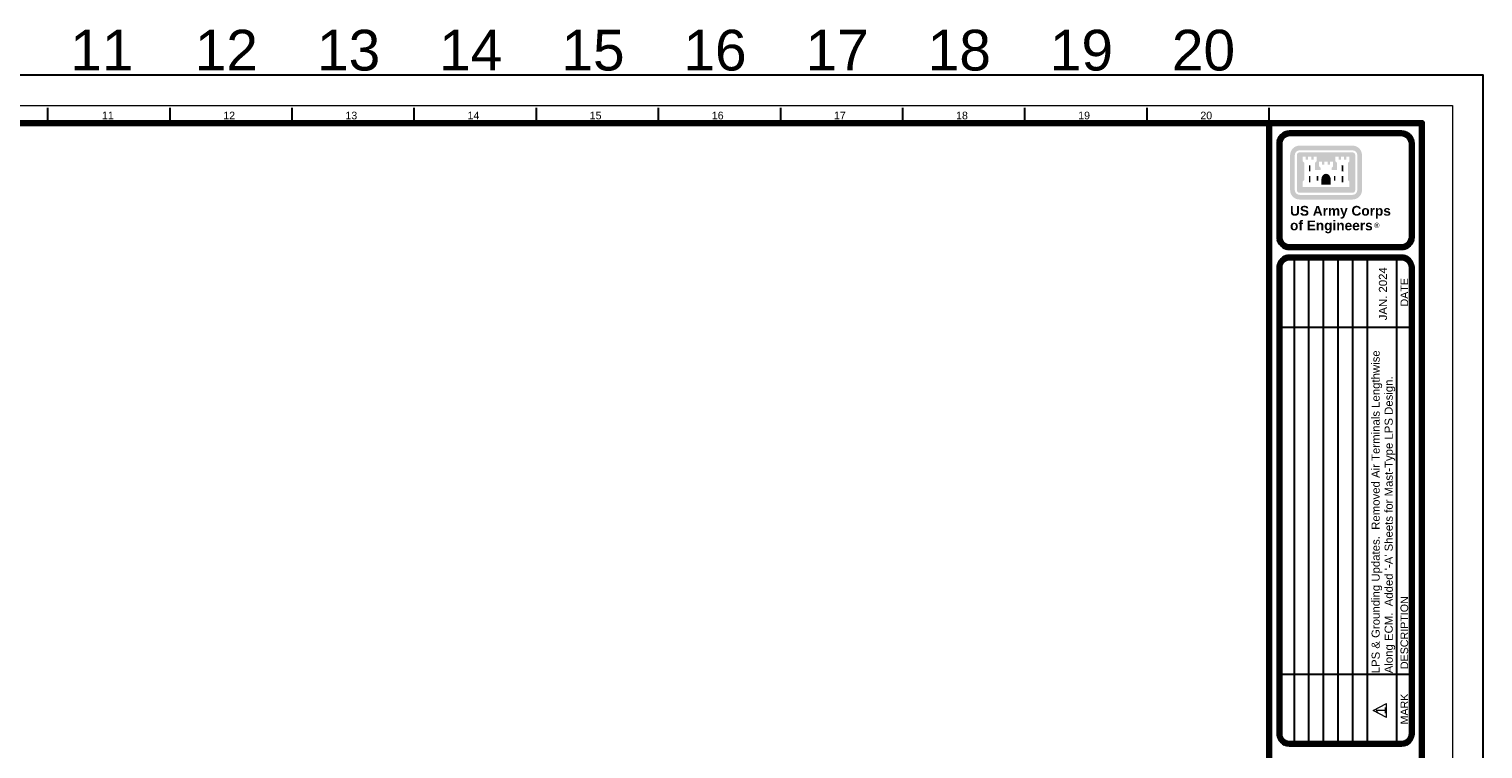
# Model space of a CAD drawing. Header units: inches. Extents: x 0.3 to 36.1, y 1.5 to 24.1.
# Tile 3 of 3: x 18.2 to 36.1, y 15.3 to 24.1. Entities that reach past the tile are written whole.
import ezdxf
from ezdxf.enums import TextEntityAlignment as Align

# ---------------------------------------------------------------- set-up
doc = ezdxf.new("R2010")
doc.units = ezdxf.units.IN
doc.header["$MEASUREMENT"] = 0
doc.layers.add('G-ANNO-NPLT', color=5, linetype='Continuous', lineweight=0, true_color=0x0000ff, plot=False)
doc.layers.add('G-ANNO-TEXT', color=7, linetype='Continuous', lineweight=30)
doc.layers.add('G-ANNO-TTLB', color=7, linetype='Continuous', lineweight=30)
doc.styles.add('AEC_COMN_Text', font='arial.ttf', dxfattribs={"height": 1.2})
doc.styles.add('Style-Arial', font='arial.ttf')
doc.styles.add('Title Block - General', font='arial.ttf', dxfattribs={"height": 0.12})
doc.styles.add('Title Block - Small', font='arial.ttf', dxfattribs={"height": 0.09999999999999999})

msp = doc.modelspace()

# ---------------------------------------------------------------- hatches: boundary and pattern name
at = {"layer": 'G-ANNO-TEXT'}
h = msp.add_hatch(color=256, dxfattribs=at)
h.paths.add_polyline_path([(33.8350836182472, 22.67814721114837, 0.414213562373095), (33.72001893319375, 22.56308252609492), (33.72010437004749, 22.56293453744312), (33.72010437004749, 22.13175671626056), (33.72001893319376, 22.13158996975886, 0.414213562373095), (33.8350836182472, 22.01652528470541), (33.83523329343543, 22.01662779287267), (34.48733418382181, 22.01662779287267), (34.4871168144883, 22.01652528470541, 0.414213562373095), (34.60218149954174, 22.13158996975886), (34.60201859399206, 22.13175671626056), (34.60201859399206, 22.56293453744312), (34.60218149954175, 22.56308252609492, 0.414213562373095), (34.4871168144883, 22.67814721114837), (34.48733418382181, 22.67806346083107)])
h.paths.add_polyline_path([(33.77755127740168, 22.56308252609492, -0.414213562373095), (33.8350836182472, 22.62061486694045), (33.83523329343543, 22.62072125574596), (34.48733418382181, 22.62072125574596), (34.4871168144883, 22.62061486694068, -0.414213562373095), (34.54464915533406, 22.56308252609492), (34.5446763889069, 22.56293453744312), (34.5446763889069, 22.13175671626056), (34.54464915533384, 22.13158996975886, -0.414213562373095), (34.4871168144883, 22.07405762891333), (34.48733418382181, 22.07396999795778), (33.83523329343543, 22.07396999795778), (33.8350836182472, 22.07405762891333, -0.414213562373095), (33.77755127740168, 22.13158996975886), (33.77744657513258, 22.13175671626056)], flags=16)
h.paths.add_polyline_path([(34.48733418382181, 22.59538400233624), (33.83523329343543, 22.59538400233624), (33.8350836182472, 22.59538741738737, 0.414213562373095), (33.80277872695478, 22.56308252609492), (33.80278382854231, 22.56293453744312), (33.80278382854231, 22.13175671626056), (33.80277872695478, 22.13158996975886, 0.414213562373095), (33.8350836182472, 22.09928507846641), (33.83523329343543, 22.09930725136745), (34.48733418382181, 22.09930725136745), (34.4871168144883, 22.09928507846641, 0.414213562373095), (34.51942170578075, 22.13158996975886), (34.51933913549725, 22.13175671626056), (34.51933913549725, 22.56293453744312), (34.51942170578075, 22.56308252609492, 0.414213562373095), (34.4871168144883, 22.59538741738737)], flags=16)
h.paths.add_polyline_path([(33.87346143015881, 22.16998485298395), (33.87346143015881, 22.2371063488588), (33.89257549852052, 22.25622041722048), (33.89257549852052, 22.46736419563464), (33.87346143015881, 22.48647826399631), (33.87346143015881, 22.54382046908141), (33.91168956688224, 22.54382046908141), (33.91168956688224, 22.50559233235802), (33.94058292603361, 22.50559233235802), (33.94058292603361, 22.54382046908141), (33.97881106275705, 22.54382046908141), (33.97881106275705, 22.50559233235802), (34.00770442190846, 22.50559233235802), (34.00770442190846, 22.54382046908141), (34.04593255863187, 22.54382046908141), (34.04593255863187, 22.48647826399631), (34.02681849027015, 22.46736419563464), (34.02681849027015, 22.38112863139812), (34.09393998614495, 22.38112863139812), (34.09393998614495, 22.40468783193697), (34.07482591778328, 22.42380190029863), (34.07482591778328, 22.48158861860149), (34.11305405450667, 22.48158861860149), (34.11305405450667, 22.44291596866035), (34.14194741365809, 22.44291596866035), (34.14194741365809, 22.48158861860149), (34.18017555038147, 22.48158861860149), (34.18017555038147, 22.44291596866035), (34.2090689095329, 22.44291596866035), (34.2090689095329, 22.48158861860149), (34.24729704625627, 22.48158861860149), (34.24729704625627, 22.42380190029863), (34.22818297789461, 22.40468783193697), (34.22818297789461, 22.38112863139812), (34.29530447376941, 22.38112863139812), (34.29530447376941, 22.46736419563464), (34.2761904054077, 22.48647826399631), (34.2761904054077, 22.54382046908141), (34.31441854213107, 22.54382046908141), (34.31441854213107, 22.50559233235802), (34.3433119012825, 22.50559233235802), (34.3433119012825, 22.54382046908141), (34.38154003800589, 22.54382046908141), (34.38154003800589, 22.50559233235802), (34.41043339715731, 22.50559233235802), (34.41043339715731, 22.54382046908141), (34.44866153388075, 22.54382046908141), (34.44866153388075, 22.48647826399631), (34.42954746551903, 22.46736419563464), (34.42954746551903, 22.25622041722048), (34.44866153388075, 22.2371063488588), (34.44866153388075, 22.16998485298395)], flags=16)
h = msp.add_hatch(color=256, dxfattribs=at)
edge = h.paths.add_edge_path()
edge.add_line((34.10371927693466, 22.19887821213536), (34.10371927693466, 22.26333262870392))
edge.add_line((34.10371927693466, 22.26333262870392), (34.10356787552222, 22.26345409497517))
edge.add_ellipse((34.16110021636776, 22.26345409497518), major_axis=(-1.117630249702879e-17, 0.0694990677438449), ratio=0.8278145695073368, start_angle=-90, end_angle=90, ccw=False)
edge.add_line((34.21863255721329, 22.26345409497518), (34.21840368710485, 22.26333262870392))
edge.add_line((34.21840368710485, 22.26333262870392), (34.21840368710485, 22.19887821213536))
edge.add_line((34.21840368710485, 22.19887821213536), (34.10371927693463, 22.19887821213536))

# ---------------------------------------------------------------- linework, layer by layer
at = {"flags": 128}
msp.add_lwpolyline([(2.087695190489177, 23.54847020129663), (36.08769519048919, 23.54847020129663), (36.08769519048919, 1.548470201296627), (2.087695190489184, 1.548470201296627), (2.087695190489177, 23.54847020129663)], close=True, dxfattribs=at)
at = {"layer": 'G-ANNO-NPLT', "linetype": 'Continuous', "ltscale": 0.999998, "flags": 128}
msp.add_lwpolyline([(2.462695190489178, 23.17347020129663), (35.71269519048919, 23.17347020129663), (35.71269519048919, 1.923470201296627), (2.462695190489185, 1.923470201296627), (2.462695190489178, 23.17347020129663)], close=True, dxfattribs=at)
at = {"layer": 'G-ANNO-TEXT', "lineweight": 30}
for p, q in [((18.46269519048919, 22.95472020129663), (18.46269519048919, 23.14222020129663)), ((19.96269519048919, 22.95472020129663), (19.96269519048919, 23.14222020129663)), ((21.46269519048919, 22.95472020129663), (21.46269519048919, 23.14222020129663)), ((22.96269519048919, 22.95472020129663), (22.96269519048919, 23.14222020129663)), ((24.46269519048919, 22.95472020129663), (24.46269519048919, 23.14222020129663)), ((25.96269519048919, 22.95472020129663), (25.96269519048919, 23.14222020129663)), ((27.46269519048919, 22.95472020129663), (27.46269519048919, 23.14222020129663)), ((28.96269519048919, 22.95472020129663), (28.96269519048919, 23.14222020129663)), ((30.46269519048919, 22.95472020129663), (30.46269519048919, 23.14222020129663)), ((31.96269519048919, 22.95472020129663), (31.96269519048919, 23.14222020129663)), ((33.46269519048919, 22.95472020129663), (33.46269519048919, 23.14222020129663))]:
    msp.add_line(p, q, dxfattribs=at)
at = {"layer": 'G-ANNO-TEXT', "color": 7, "linetype": 'Continuous', "lineweight": 13}
msp.add_line((34.90472266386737, 15.65171867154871), (34.90472266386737, 15.82655392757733), dxfattribs=at)
at = {"layer": 'G-ANNO-TEXT', "flags": 128}
for points in [[(34.35309119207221, 22.43758181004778), (34.35398021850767, 22.43847083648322)], [(34.37131623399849, 22.36157004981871), (34.37220526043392, 22.36245907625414)]]:
    msp.add_lwpolyline(points, dxfattribs=at)
at = {"layer": 'G-ANNO-TEXT', "color": 7, "linetype": 'Continuous', "lineweight": 13, "flags": 128}
msp.add_lwpolyline([(34.90472266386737, 15.65171867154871), (34.73796092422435, 15.73913629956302), (34.73796092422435, 15.73913629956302), (34.90472266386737, 15.82655392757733)], dxfattribs=at)
at = {"layer": 'G-ANNO-TEXT', "extrusion": (0, 0, -1)}
for points in [[(-33.94991770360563, 22.36157004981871), (-33.96947628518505, 22.36157004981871), (-33.94991770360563, 22.43847083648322), (-33.96947628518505, 22.43847083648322)], [(-34.35309119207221, 22.36157004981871), (-34.37220526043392, 22.36157004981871), (-34.35309119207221, 22.43847083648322), (-34.37220526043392, 22.43847083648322)], [(-33.94991770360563, 22.22732705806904), (-33.96947628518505, 22.22732705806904), (-33.94991770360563, 22.30422784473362), (-33.96947628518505, 22.30422784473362)], [(-34.35309119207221, 22.22732705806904), (-34.37220526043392, 22.22732705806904), (-34.35309119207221, 22.30422784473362), (-34.37220526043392, 22.30422784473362)]]:
    msp.add_solid(points, dxfattribs=at)
at = {"layer": 'G-ANNO-TEXT'}
for points in [[(34.04593255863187, 22.30422784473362), (34.06504662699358, 22.30422784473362), (34.04593255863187, 22.24688563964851), (34.06504662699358, 22.24688563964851)], [(34.25707633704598, 22.30422784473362), (34.2761904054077, 22.30422784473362), (34.25707633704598, 22.24688563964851), (34.2761904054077, 22.24688563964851)]]:
    msp.add_solid(points, dxfattribs=at)
at = {"layer": 'G-ANNO-TTLB', "lineweight": 30}
for p, q in [((33.76814756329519, 21.30476424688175), (33.76814752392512, 15.32976421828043)), ((33.94870309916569, 15.32976421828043), (33.94870309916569, 21.30476424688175)), ((34.12925865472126, 15.32976421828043), (34.12925865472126, 21.30476424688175)), ((34.30981421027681, 15.32976421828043), (34.30981421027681, 21.30476424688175)), ((34.49036976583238, 15.32976421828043), (34.49036976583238, 21.30476424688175)), ((34.67092532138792, 15.32976421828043), (34.67092532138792, 21.30476424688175)), ((35.03203643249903, 15.32976421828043), (35.03203643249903, 21.30476424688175)), ((33.58769519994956, 20.44924708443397), (35.21269519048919, 20.44924708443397)), ((33.58769519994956, 16.18528138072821), (35.21269519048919, 16.18528138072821))]:
    msp.add_line(p, q, dxfattribs=at)
at = {"layer": 'G-ANNO-TTLB', "flags": 128}
msp.add_lwpolyline([(2.087695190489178, 23.54847020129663), (36.08769519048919, 23.54847020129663), (36.08769519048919, 1.548470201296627), (2.087695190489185, 1.548470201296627), (2.087695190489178, 23.54847020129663)], close=True, dxfattribs=at)
at = {"layer": 'G-ANNO-TTLB', "lineweight": 100, "flags": 128}
for points in [[(3.462695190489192, 22.95472020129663), (35.33769519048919, 22.95472020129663), (35.33769519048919, 1.954720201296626), (3.462695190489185, 1.954720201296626), (3.462695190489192, 22.95472020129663)], [(33.46269519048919, 22.95472020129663), (35.33769519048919, 22.95472020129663), (35.33769519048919, 1.954720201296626), (33.46269519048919, 1.954720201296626), (33.46269519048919, 22.95472020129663)]]:
    msp.add_lwpolyline(points, close=True, dxfattribs=at)
for points in [[(33.58769519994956, 22.70472020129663), (33.58769519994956, 21.55476420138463)], [(35.08769519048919, 22.82972020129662), (33.71269519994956, 22.82972020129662)], [(35.21269519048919, 21.55476420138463), (35.21269519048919, 22.70472020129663)], [(33.71269519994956, 21.42976420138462), (35.08769519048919, 21.42976420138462)], [(35.08769519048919, 21.30476424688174), (33.71269519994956, 21.30476424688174)], [(33.58769519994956, 21.17976424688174), (33.58769519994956, 15.45476421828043)], [(35.21269519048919, 15.45476421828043), (35.21269519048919, 21.17976424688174)], [(33.71269519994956, 15.32976421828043), (35.08769519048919, 15.32976421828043)]]:
    msp.add_lwpolyline(points, dxfattribs=at)
at = {"layer": 'G-ANNO-TTLB', "lineweight": 100, "extrusion": (0, 0, -1)}
for centre, start, end in [((-33.71269519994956, 22.70472020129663), 0, 90), ((-33.71269519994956, 15.45476421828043), 270, 0)]:
    msp.add_arc(centre, 0.125, start, end, dxfattribs=at)
at = {"layer": 'G-ANNO-TTLB', "lineweight": 100}
for centre, start, end in [((35.08769519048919, 22.70472020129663), 0, 90), ((33.71269519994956, 21.55476420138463), 180, 270), ((35.08769519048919, 21.55476420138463), 270, 0), ((33.71269519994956, 21.17976424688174), 90, 180), ((35.08769519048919, 21.17976424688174), 0, 90), ((35.08769519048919, 15.45476421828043), 270, 0)]:
    msp.add_arc(centre, 0.125, start, end, dxfattribs=at)

# ---------------------------------------------------------------- texts
at = {"layer": 'G-ANNO-NPLT', "linetype": 'Continuous', "style": 'Style-Arial'}
for s, p in [('12', (20.65437540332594, 23.8515003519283)), ('13', (22.15637616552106, 23.8515003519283)), ('16', (26.65637616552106, 23.8515003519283)), ('18', (29.65666198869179, 23.8515003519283)), ('19', (31.15666198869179, 23.8515003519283)), ('20', (32.65566160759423, 23.8515003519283)), ('11', (19.12655528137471, 23.8515003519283)), ('14', (23.65551869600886, 23.8515003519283)), ('15', (25.15780528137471, 23.8515003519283)), ('17', (28.15637616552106, 23.8515003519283))]:
    msp.add_text(s, height=0.5, dxfattribs=at).set_placement(p, align=Align.MIDDLE_CENTER)
at = {"layer": 'G-ANNO-TEXT', "linetype": 'Continuous', "style": 'Style-Arial'}
for s, p in [('11', (19.19891613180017, 23.04847020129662)), ('12', (20.68957924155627, 23.04847020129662)), ('13', (22.18941251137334, 23.04847020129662)), ('14', (23.68948396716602, 23.04847020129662)), ('15', (25.18929341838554, 23.04847020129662)), ('16', (26.68941251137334, 23.04847020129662)), ('17', (28.18941251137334, 23.04847020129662)), ('18', (29.68938869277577, 23.04847020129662)), ('19', (31.18938869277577, 23.04847020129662)), ('20', (32.68947205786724, 23.04847020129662))]:
    msp.add_text(s, height=0.09374999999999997, dxfattribs=at).set_placement(p, align=Align.MIDDLE_CENTER)
for s, p in [('DATE', (35.12231421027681, 20.87700566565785)), ('MARK', (35.12231421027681, 15.75752279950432))]:
    msp.add_text(s, height=0.09375000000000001, rotation=89.99999999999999, dxfattribs=at).set_placement(p, align=Align.MIDDLE_CENTER)
msp.add_text('DESCRIPTION', height=0.09375000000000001, rotation=89.99999999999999, dxfattribs=at).set_placement((35.12231421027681, 16.24778138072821), align=Align.MIDDLE_LEFT)
at = {"layer": 'G-ANNO-TEXT', "style": 'AEC_COMN_Text'}
for s, insert, char_height, attachment_point, line_spacing_factor in [('\\fArial|b1|i0|c00|p39;\\T1.000;US Army Corps\\Pof Engineers', (33.71870431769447, 21.93813547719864), 0.11999999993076, 1, 0.9), ('®', (34.7519172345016, 21.66596027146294), 0.06400019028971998, 7, 0.6)]:
    msp.add_mtext(s, dxfattribs=dict(at, insert=insert, char_height=char_height, attachment_point=attachment_point, line_spacing_factor=line_spacing_factor))
at = {"layer": 'G-ANNO-TTLB', "linetype": 'Continuous', "lineweight": 13, "style": 'Title Block - Small'}
msp.add_text('JAN. 2024', height=0.1000000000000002, rotation=90, dxfattribs=at).set_placement((34.80965957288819, 20.53238316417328), align=Align.TOP_LEFT)
at = {"layer": 'G-ANNO-TTLB', "color": 3, "linetype": 'Continuous', "lineweight": 30, "style": 'Title Block - General'}
msp.add_text('1', height=0.12, rotation=89.99999999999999, dxfattribs=at).set_placement((34.77496012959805, 15.69233209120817), align=Align.TOP_LEFT)
at = {"layer": 'G-ANNO-TTLB', "linetype": 'Continuous', "lineweight": 13, "insert": (34.72011256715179, 16.19644865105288), "char_height": 0.1000000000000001, "width": 4.252798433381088, "attachment_point": 1, "rotation": 90, "line_spacing_factor": 0.9599999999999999, "style": 'Title Block - Small'}
msp.add_mtext("LPS & Grounding Updates.  Removed Air Terminals Lengthwise Along ECM.  Added '-A' Sheets for Mast-Type LPS Design.", dxfattribs=at)

doc.saveas('drawing.dxf')
